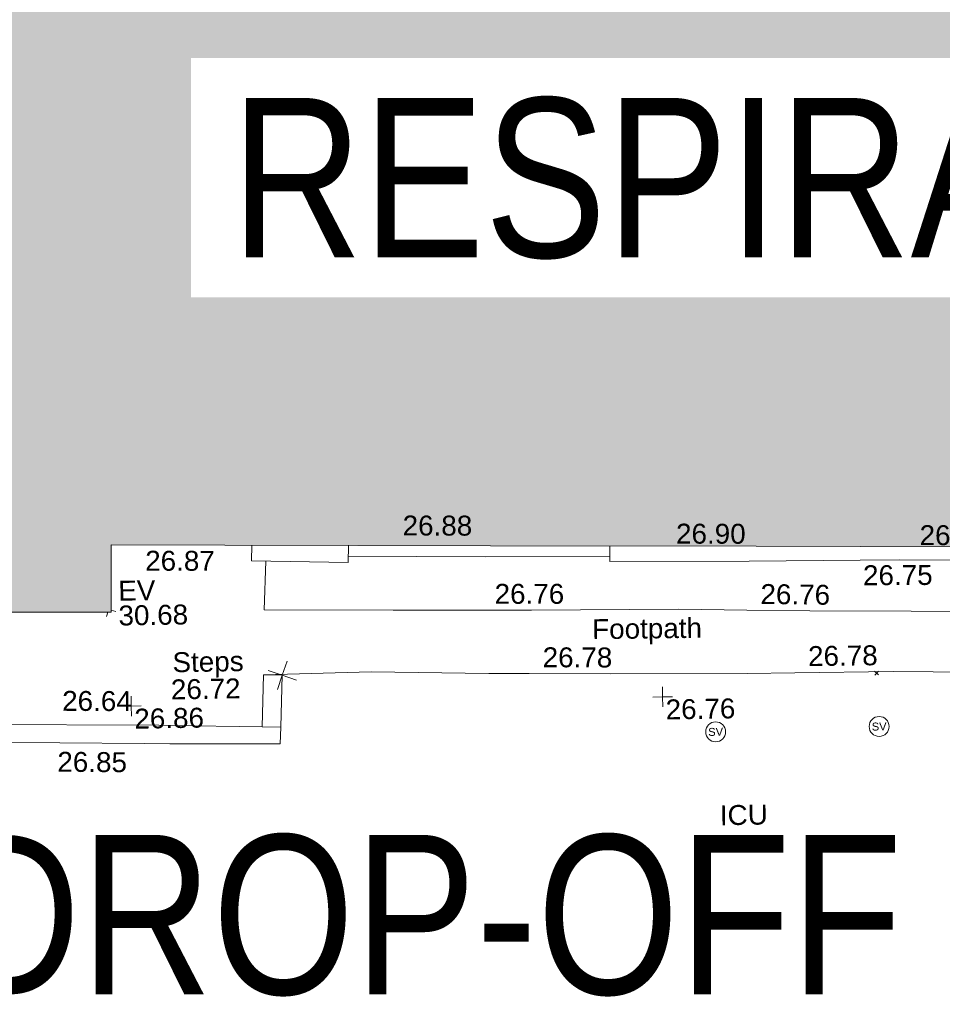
# Model space of a CAD drawing. Header units: millimetres. Extents: x -290717 to 520720, y -88450 to 287762.
# Tile 231 of 256: x 76546 to 93907, y -39666 to -21134. Entities that reach past the tile are written whole.
import ezdxf

# ---------------------------------------------------------------- set-up
doc = ezdxf.new("R2010")
doc.units = ezdxf.units.MM
doc.linetypes.add('IMPORT-UG_ELEC_STREET LIGHTING_QLB2 _2_', pattern=[2700, 1500, -300, 0, -250, 150, -300, 0, -200])
for name, color, linetype, lineweight, true_color in [('00_TOPO_EAVE', 7, 'Continuous', 9, 0x666666), ('00_TOPO_SERV_STOP_VALVE', 7, 'Continuous', 9, 0x666666), ('00_UAV_BUILDING_OUTLINE', 5, 'Continuous', 9, 0x0000ff), ('00_UAV_CONCRETE', 9, 'Continuous', 9, 0x808080), ('00_UAV_EAVE', 7, 'Continuous', 9, 0x666666), ('00_UAV_FOOTPATH', 7, 'Continuous', 9, 0xa50000), ('00_UAV_LEVEL_SPOT', 7, 'Continuous', 9, 0x666666), ('00_UAV_SERV_IC', 5, 'Continuous', 9, 0x0000ff), ('00_UAV_STEPS', 7, 'Continuous', 9, 0x666666), ('00_UAV_WALL', 7, 'Continuous', 9, 0x7c00a5), ('01_DTM_CONTOUR_MNR', 7, 'Continuous', 9, 0xa5a552), ('12333-PUM-2D-U-0001-C01 - Rev2_REVIT IMPORT_dwg', 7, 'Continuous', 9, 0x767676), ('A_RHA_Line', 7, 'Continuous', 9, 0x00a600)]:
    doc.layers.add(name, color=color, linetype=linetype, lineweight=lineweight, true_color=true_color)
for name, color, linetype, lineweight in [('A_RHA_Detail', 7, 'Continuous', 9), ('A_RHA_Text', 7, 'Continuous', 9), ('GEN-TEXT', 7, 'Continuous', 9)]:
    doc.layers.add(name, color=color, linetype=linetype, lineweight=lineweight)
doc.styles.add('Arial Narrow', font='ARIALN.TTF', dxfattribs={"height": 3000})
doc.styles.add('Swis721 Lt BT', font='swissl.ttf', dxfattribs={"height": 400})
doc.styles.add('Swis721 Lt BT_2', font='swissl.ttf', dxfattribs={"height": 375})

# ---------------------------------------------------------------- blocks, each defined once
blk = doc.blocks.new('12333-PUM-2D-U-0001-C01 - Rev2_REVIT IMPORT_dwg_MSL_Eaves_SYM_1-V104-Site Location Plan Existing')
at = {"layer": '00_TOPO_EAVE', "color": 254, "true_color": 0xcccccc}
for p, q in [((-116, -357), (-45, -139)), ((357, -116), (116, -38))]:
    blk.add_line(p, q, dxfattribs=at)
blk = doc.blocks.new('12333-PUM-2D-U-0001-C01 - Rev2_REVIT IMPORT_dwg_MSL_Sluice_Valve_SYM-2077246-Site Location Plan Existing')
at = {"layer": '00_TOPO_SERV_STOP_VALVE', "color": 254, "true_color": 0xcccccc}
blk.add_circle((0, 0), 500, dxfattribs=at)
at = {"layer": '00_TOPO_SERV_STOP_VALVE', "insert": (0, 199), "char_height": 400, "width": 785.11, "attachment_point": 2, "line_spacing_factor": 1.005062, "style": 'Swis721 Lt BT'}
blk.add_mtext('SV', dxfattribs=at)
blk = doc.blocks.new('12333-PUM-2D-U-0001-C01 - Rev2_REVIT IMPORT_dwg_MSL_Node_Linework_1-2077247-Site Location Plan Existing')
at = {"layer": '00_UAV_STEPS', "color": 254, "true_color": 0xcccccc, "flags": 128}
for points in [[(257, 705), (0, 0), (-705, 257)], [(705, -257), (0, 0), (-257, -705)]]:
    blk.add_lwpolyline(points, dxfattribs=at)
blk = doc.blocks.new('12333-PUM-2D-U-0001-C01 - Rev2_REVIT IMPORT_dwg_UAV-2077255-Site Location Plan Existing')
at = {"layer": '00_UAV_LEVEL_SPOT', "color": 254, "true_color": 0xcccccc, "flags": 128}
for points in [[(500, 0), (0, 0), (0, 500)], [(0, -500), (0, 0), (-500, 0)]]:
    blk.add_lwpolyline(points, dxfattribs=at)
blk = doc.blocks.new('12333-PUM-2D-U-0001-C01 - Rev2_REVIT IMPORT_dwg_MGS62954_T2_Galway_ITM_3d_Rev1-2077680-Site Location Plan Existing')
at = {"layer": '00_UAV_CONCRETE', "color": 254, "true_color": 0xcccccc, "flags": 128}
blk.add_lwpolyline([(533984132, 725522751), (533986716, 725522693), (533989052, 725522666)], dxfattribs=at)
at = {"layer": '00_UAV_FOOTPATH', "color": 254, "true_color": 0xcccccc, "flags": 128}
for points in [[(533982576, 725522686), (533982533, 725521771), (533984961, 725521721), (533986617, 725521691), (533987558, 725521674), (533990333, 725521643), (533991615, 725521605), (533992798, 725521569), (533996613, 725521495), (533996772, 725521492), (534001613, 725521408), (534003962, 725521367), (534006581, 725521313), (534006611, 725521312), (534010811, 725521232), (534010830, 725522032), (534010834, 725522205)], [(533982500, 725520547), (533984523, 725520567), (533986738, 725520499), (533987499, 725520483), (533989023, 725520450), (533991600, 725520415), (533992498, 725520412), (533994347, 725520405), (533996609, 725520341), (533997497, 725520325), (533998747, 725520301), (534000741, 725520228), (534002495, 725520195), (534003148, 725520183), (534004936, 725520157), (534007493, 725520095), (534010797, 725520014), (534010773, 725519155)]]:
    blk.add_lwpolyline(points, dxfattribs=at)
at = {"layer": '00_UAV_SERV_IC', "color": 254, "true_color": 0xcccccc, "flags": 128}
for points in [[(533989986, 725517529), (533990627, 725517552), (533990645, 725517057), (533990004, 725517034)], [(533985514, 725516447), (533986214, 725516458), (533986224, 725515810), (533985524, 725515799)]]:
    blk.add_lwpolyline(points, close=True, dxfattribs=at)
at = {"layer": '00_UAV_STEPS', "color": 254, "true_color": 0xcccccc, "flags": 128}
blk.add_lwpolyline([(533982456, 725519567), (533982500, 725520547), (533982851, 725520532), (533982804, 725519555)], close=True, dxfattribs=at)
at = {"layer": '00_UAV_WALL', "color": 254, "true_color": 0xcccccc, "flags": 128}
for points in [[(533984139, 725522954), (533984128, 725522633), (533982311, 725522695), (533982321, 725522990)], [(533989053, 725522858), (533989051, 725522568), (533991671, 725522528), (533993759, 725522508), (533994494, 725522500), (533996571, 725522459), (533998758, 725522408), (533999453, 725522391), (534001721, 725522353), (534003757, 725522347), (534004386, 725522345), (534006579, 725522311), (534008756, 725522251), (534008989, 725522244), (534010818, 725522206), (534010834, 725522205), (534011084, 725522196), (534011093, 725522427)], [(533963182, 725522512), (533966853, 725522441), (533968181, 725522398), (533968782, 725522378), (533968730, 725519482), (533970232, 725519469), (533973007, 725519444), (533975231, 725519405), (533977052, 725519372), (533980230, 725519290), (533980709, 725519277), (533982789, 725519240), (533982804, 725519555), (533982456, 725519567), (533980716, 725519624), (533980513, 725519631), (533977034, 725519707), (533975718, 725519729), (533973339, 725519767), (533970719, 725519815), (533969126, 725519844), (533969220, 725522661)]]:
    blk.add_lwpolyline(points, dxfattribs=at)
at = {"layer": '01_DTM_CONTOUR_MNR', "color": 254, "true_color": 0xcccccc, "flags": 128}
blk.add_lwpolyline([(533994583, 725513463), (533992430, 725514420), (533990674, 725514664), (533990430, 725514686), (533988709, 725514699), (533988430, 725514697), (533986690, 725514680), (533986430, 725514693), (533984874, 725514864), (533984430, 725514929), (533983181, 725515171), (533982430, 725515355), (533981529, 725515519), (533980430, 725515603), (533979645, 725515635), (533978430, 725515659), (533977647, 725515637)], dxfattribs=at)
at = {"xscale": 0.375, "yscale": 0.375, "zscale": 0.375}
for name, p in [('12333-PUM-2D-U-0001-C01 - Rev2_REVIT IMPORT_dwg_MSL_Eaves_SYM_1-V104-Site Location Plan Existing', (533979606, 725521827)), ('12333-PUM-2D-U-0001-C01 - Rev2_REVIT IMPORT_dwg_MSL_Node_Linework_1-2077247-Site Location Plan Existing', (533982851, 725520532)), ('12333-PUM-2D-U-0001-C01 - Rev2_REVIT IMPORT_dwg_UAV-2077255-Site Location Plan Existing', (533980000, 725520000)), ('12333-PUM-2D-U-0001-C01 - Rev2_REVIT IMPORT_dwg_UAV-2077255-Site Location Plan Existing', (533990000, 725520000)), ('12333-PUM-2D-U-0001-C01 - Rev2_REVIT IMPORT_dwg_MSL_Sluice_Valve_SYM-2077246-Site Location Plan Existing', (533990986, 725519325)), ('12333-PUM-2D-U-0001-C01 - Rev2_REVIT IMPORT_dwg_MSL_Sluice_Valve_SYM-2077246-Site Location Plan Existing', (533994064, 725519372))]:
    blk.add_blockref(name, p, dxfattribs=at)
at = {"layer": '00_UAV_BUILDING_OUTLINE', "color": 251, "true_color": 0x666666, "char_height": 375, "width": 1495.9, "attachment_point": 1, "rotation": 358.88, "line_spacing_factor": 1.005062, "style": 'Swis721 Lt BT_2'}
for s, insert in [('26.88', (533985167, 725523498)), ('26.90', (533990309, 725523255)), ('26.91', (533994891, 725523147)), ('26.87', (533980312, 725522920))]:
    blk.add_mtext(s, dxfattribs=dict(at, insert=insert))
at = {"layer": '00_UAV_EAVE', "char_height": 375, "attachment_point": 1, "line_spacing_factor": 1.005062, "style": 'Swis721 Lt BT_2'}
for s, insert, width in [('EV', (533979792, 725522363), 736.08), ('30.68', (533979788, 725521896), 1495.9)]:
    blk.add_mtext(s, dxfattribs=dict(at, insert=insert, width=width))
at = {"layer": '00_UAV_FOOTPATH', "color": 251, "true_color": 0x666666, "char_height": 375, "attachment_point": 1, "line_spacing_factor": 1.005062, "style": 'Swis721 Lt BT_2'}
for s, insert, width, rotation in [('26.76', (533986875, 725522182), 1495.9, 358.9862), ('26.76', (533991880, 725522092), 1495.9, 358.2805), ('Footpath', (533988696, 725521484), 2436.18, 359.738), ('26.78', (533987759, 725520973), 1495.9, 358.7715), ('26.78', (533992750, 725520906), 1495.9, 359.7914)]:
    blk.add_mtext(s, dxfattribs=dict(at, insert=insert, width=width, rotation=rotation))
at = {"layer": '00_UAV_LEVEL_SPOT', "char_height": 375, "width": 1495.9, "attachment_point": 1, "line_spacing_factor": 1.005062, "style": 'Swis721 Lt BT_2'}
for s, insert in [('26.86', (533980052, 725519949)), ('26.76', (533990052, 725519949))]:
    blk.add_mtext(s, dxfattribs=dict(at, insert=insert))
at = {"layer": '00_UAV_SERV_IC', "color": 251, "true_color": 0x666666, "char_height": 375, "attachment_point": 1, "line_spacing_factor": 1.005062, "style": 'Swis721 Lt BT_2'}
for s, insert, width in [('ICU', (533991037, 725517940), 1021.01), ('26.62', (533990992, 725517470), 1495.9), ('ICU', (533986419, 725516761), 1021.01), ('26.62', (533986374, 725516290), 1495.9)]:
    blk.add_mtext(s, dxfattribs=dict(at, insert=insert, width=width))
at = {"layer": '00_UAV_STEPS', "char_height": 375, "attachment_point": 1, "line_spacing_factor": 1.005062, "style": 'Swis721 Lt BT_2'}
for s, insert, width in [('Steps', (533980788, 725520999), 1552.89), ('26.72', (533980750, 725520488), 1495.9)]:
    blk.add_mtext(s, dxfattribs=dict(at, insert=insert, width=width))
at = {"layer": '00_UAV_WALL', "color": 251, "true_color": 0x666666, "char_height": 375, "width": 1495.9, "attachment_point": 1, "line_spacing_factor": 1.005062, "style": 'Swis721 Lt BT_2'}
for s, insert, rotation in [('26.75', (533993812, 725522410), 359.2829), ('26.64', (533978704, 725520310), 358.7559), ('26.85', (533978594, 725519165), 358.6167)]:
    blk.add_mtext(s, dxfattribs=dict(at, insert=insert, rotation=rotation))
blk = doc.blocks.new('12333-PUM-2D-U-0001-C01 - Rev2_REVIT IMPORT_dwg-1620468-Site Location Plan Existing')
at = {"layer": 'GEN-TEXT', "color": 253, "true_color": 0xaaaaaa}
for p, q in [((352917, -95513), (352988, -95442)), ((352988, -95513), (352917, -95442))]:
    blk.add_line(p, q, dxfattribs=at)
blk.add_blockref('12333-PUM-2D-U-0001-C01 - Rev2_REVIT IMPORT_dwg_MGS62954_T2_Galway_ITM_3d_Rev1-2077680-Site Location Plan Existing', (-533641080, -725615854))

msp = doc.modelspace()

# ---------------------------------------------------------------- hatches: boundary and pattern name
at = {"layer": 'A_RHA_Detail', "true_color": 0xc0c0c0}
h = msp.add_hatch(color=9, dxfattribs=at)
h.paths.add_polyline_path([(-80881, -68503), (-80401, -68483), (-80401, -62985), (-24475, -63009), (-24456, -50840), (-36623, -50832), (-36623, -44229), (-50959, -44214), (-50959, -42574), (-54564, -42571), (-54566, -45054), (-92409, -45027), (-92412, -49202), (-100062, -49202), (-100052, -64853), (-86121, -64853), (-86092, -62958), (-84861, -62958), (-84855, -68240), (-80871, -68240)])
h.paths.add_polyline_path([(-137239, -68462), (-132720, -68433), (-132847, -62850), (-130455, -62917), (-130498, -61356), (-117581, -61423), (-117492, -49184), (-125137, -49178), (-125134, -45033), (-163007, -45006), (-163007, -44090), (-163124, -44090), (-163123, -42384), (-166564, -42384), (-166565, -44044), (-193158, -44025), (-193195, -62864), (-137270, -62917), (-137254, -65680)])
h.paths.add_polyline_path([(120311, -32334), (120312, -31611), (133451, -31638), (133469, -19718), (121296, -19692), (121320, -8191), (112277, -8172), (112263, -14811), (78286, -14740), (78293, -8167), (76546, -8163), (69356, -8153), (69354, -9157), (68373, -9155), (68373, -13706), (69334, -13708), (69325, -16250), (66623, -16250), (66620, -17995), (65989, -17995), (65985, -19731), (57152, -19712), (57127, -31560), (70278, -31587), (70278, -32272), (78264, -32285), (78267, -31020), (112336, -31091), (112336, -32318), (119781, -32333)])
h.paths.add_polyline_path([(7504, -1791), (15482, -674), (15484, 148), (56188, 206), (56156, 14338), (18017, 14236), (17968, 34313), (21727, 34324), (21709, 40608), (18010, 40608), (17996, 45484), (9770, 45421), (3966, 45443), (3985, 14177), (1023, 14177), (-277, 14191), (-232, 5977), (-226, 194), (1220, 180), (7478, 143), (7489, -674)])
h.paths.add_polyline_path([(77756, 53), (77730, 1700), (94464, 1660), (94606, 17991), (88810, 18015), (88800, 14437), (69414, 14458), (69377, 100), (70761, 92)])
h.paths.add_polyline_path([(61252, 46454), (105775, 46473), (105768, 61853), (92285, 61853), (92309, 65784), (96107, 65768), (96060, 75209), (101085, 75072), (104988, 74765), (108404, 74364), (112009, 73787), (115645, 73050), (116891, 72762), (120209, 71893), (120865, 71704), (124136, 70670), (127436, 69481), (127820, 69395), (128274, 69332), (128732, 69307), (129190, 69320), (129645, 69372), (130095, 69461), (130535, 69588), (130963, 69751), (131376, 69950), (131771, 70182), (132163, 70461), (132496, 70742), (132821, 71065), (133117, 71414), (133384, 71787), (133617, 72179), (133817, 72591), (133983, 73018), (134112, 73458), (134204, 73907), (134258, 74362), (134273, 74820), (134251, 75277), (134190, 75731), (134091, 76179), (133955, 76617), (133783, 77041), (133576, 77450), (133336, 77840), (133064, 78209), (132762, 78554), (132432, 78872), (132077, 79161), (131698, 79420), (131300, 79646), (131094, 79746), (132146, 83110), (122788, 86283), (121604, 82800), (117096, 83871), (116842, 83526), (116121, 91222), (110238, 91274), (110194, 90435), (104988, 90486), (104973, 94310), (103746, 94310), (103840, 122852), (96365, 122932), (96350, 123952), (104556, 123902), (104607, 120249), (125503, 120134), (125662, 137657), (114480, 137699), (114382, 129150), (104644, 129188), (104578, 126217), (101184, 126159), (101265, 135959), (89967, 135989), (89928, 125824), (93631, 125841), (93581, 122932), (88697, 122905), (88679, 95739), (86378, 95739), (86378, 96178), (83280, 96201), (83274, 95736), (70170, 95733), (70166, 96272), (66675, 96257), (66655, 95756), (65785, 95756), (65888, 117471), (53473, 117488), (53434, 98570), (40649, 98570), (40610, 94406), (38854, 94410), (38849, 89464), (40612, 89518), (40665, 86258), (38372, 86306), (38370, 76901), (50938, 76944), (50923, 74599), (56485, 74589), (56485, 75195), (92465, 75233), (92646, 71767), (89811, 69363), (85313, 69361), (85313, 66907), (75210, 66903), (75210, 63816), (70819, 63816), (70819, 64253), (69457, 64253), (69456, 66902), (61303, 66899), (61305, 63970), (70500, 63970), (70500, 61853), (61246, 61849), (61252, 46455)])
h.paths.add_polyline_path([(-17153, 48569), (-17153, 60770), (-29363, 60775), (-29363, 67399), (-43507, 67405), (-43489, 69093), (-45766, 69109), (-45794, 67405), (-47272, 67404), (-47272, 66455), (-86005, 66469), (-86007, 60522), (-92663, 60522), (-92667, 50184), (-79752, 50180), (-79752, 48591), (-17158, 48569)])
h.paths.add_polyline_path([(-201056, 48629), (-138378, 48635), (-138378, 50133), (-125468, 50134), (-125469, 60566), (-132187, 60566), (-132187, 66533), (-170643, 66806), (-170643, 67739), (-200340, 67489), (-200349, 60828), (-201058, 60828), (-201057, 51102)])
h.paths.add_polyline_path([(-240052, 54769), (-239444, 54811), (-239187, 54842), (-238765, 54941), (-238382, 55122), (-237990, 55355), (-237269, 55936), (-237030, 56229), (-236793, 56569), (-236555, 57004), (-236433, 57267), (-236300, 57753), (-236251, 58017), (-236236, 58516), (-236233, 58988), (-236214, 59823), (-236364, 59821), (-236634, 60698), (-236392, 61432), (-236225, 61435), (-236202, 62638), (-232564, 62639), (-232564, 63049), (-232732, 63049), (-232860, 63458), (-232732, 63914), (-232561, 63914), (-232522, 70598), (-240629, 70599), (-240630, 72351), (-246413, 72347), (-246413, 70616), (-254450, 70619), (-254455, 70754), (-254470, 73192), (-263883, 73268), (-263902, 68261), (-263715, 68260), (-263553, 67820), (-263719, 67392), (-263914, 67392), (-263957, 58634), (-260181, 58611), (-260192, 56354), (-257185, 56339), (-257213, 57093), (-257339, 57093), (-257471, 57532), (-257339, 58062), (-257203, 58064), (-257174, 58599), (-256478, 58575), (-256478, 58789), (-256013, 58912), (-255397, 58781), (-255397, 58596), (-243810, 58586), (-243805, 58352), (-243741, 57885), (-243619, 57422), (-243424, 56944), (-243247, 56608), (-243003, 56250), (-242732, 55933), (-242372, 55603), (-242141, 55425), (-241805, 55217), (-241529, 55077), (-241101, 54917), (-240836, 54841), (-240453, 54789), (-240203, 54777)])
h.paths.add_polyline_path([(40277, 59895), (40329, 69197), (36589, 69218), (36619, 74674), (32264, 74687), (32233, 69156), (11917, 69270), (11967, 78219), (29088, 78123), (29143, 88141), (15719, 88216), (15733, 90590), (4594, 90652), (4525, 78265), (10097, 78234), (10077, 74773), (4548, 74804), (4466, 60107), (19126, 60025), (19140, 62528), (31739, 62457), (31725, 59943), (38370, 59906)])
h.paths.add_polyline_path([(-246083, 72334), (-246083, 72334), (-246208, 72334)])
h.paths.add_polyline_path([(-114575, 112178), (-114575, 112178), (-114707, 115802)])
h.paths.add_polyline_path([(-154700, 101760), (-114382, 101776), (-114382, 106927), (-113756, 106927), (-113758, 111847), (-114432, 111847), (-114432, 112178), (-114575, 112178), (-114579, 121707), (-123057, 121707), (-123069, 156453), (-119381, 156454), (-119381, 160166), (-115501, 160167), (-115503, 166207), (-132412, 166600), (-132412, 166666), (-135275, 166665), (-135275, 166628), (-135911, 166628), (-135911, 166352), (-152521, 166346), (-152518, 159143), (-150699, 159118), (-150756, 122561), (-151059, 122561), (-151061, 121302), (-154138, 121373), (-154138, 121865), (-154704, 121867), (-154689, 119352), (-154746, 119352), (-154746, 118722), (-160794, 118749), (-160794, 119411), (-163852, 119422), (-163855, 118762), (-167569, 118779), (-166635, 124395), (-166844, 124471), (-167569, 124708), (-168028, 124841), (-168631, 124991), (-169238, 125117), (-169850, 125220), (-170466, 125298), (-171089, 125352), (-171704, 125381), (-172325, 125386), (-172782, 125375), (-173402, 125337), (-174019, 125276), (-174634, 125190), (-175245, 125081), (-176047, 124896), (-176665, 124725), (-177045, 124609), (-177632, 124405), (-176665, 118819), (-177559, 118822), (-177662, 125263), (-176365, 126543), (-159462, 126320), (-157058, 128609), (-157061, 136153), (-158639, 137740), (-159352, 137740), (-161634, 140201), (-168728, 140257), (-171035, 137943), (-174184, 137943), (-176460, 140292), (-177342, 140292), (-177342, 140358), (-183429, 140356), (-185922, 137917), (-185922, 131757), (-186907, 131757), (-187725, 130810), (-187724, 127376), (-186481, 126305), (-186479, 122327), (-185176, 121059), (-180304, 121059), (-180304, 118802), (-193555, 118802), (-193555, 133118), (-192594, 133118), (-192594, 134201), (-192225, 134201), (-192226, 136615), (-192595, 136615), (-192595, 137734), (-193589, 137734), (-193589, 147475), (-193163, 147493), (-192607, 147551), (-192360, 147590), (-192200, 147617), (-191883, 147683), (-191569, 147762), (-191020, 147932), (-190951, 147956), (-190648, 148071), (-190350, 148198), (-190057, 148336), (-189770, 148486), (-189375, 148717), (-189133, 148873), (-188868, 149059), (-188610, 149255), (-188355, 149465), (-188080, 149714), (-187885, 149902), (-187538, 150274), (-187446, 150378), (-187241, 150629), (-187046, 150888), (-186862, 151154), (-186546, 151670), (-186524, 151707), (-163675, 151670), (-163688, 148134), (-157304, 148136), (-157304, 155760), (-157557, 155765), (-157556, 166678), (-187009, 166700), (-187013, 162054), (-188707, 162045), (-188706, 155022), (-188738, 154651), (-188799, 154283), (-188857, 154035), (-188966, 153679), (-189103, 153333), (-189266, 152998), (-189455, 152677), (-189645, 152421), (-189917, 152104), (-190213, 151809), (-190531, 151539), (-190869, 151294), (-191225, 151076), (-191598, 150887), (-192093, 150683), (-192485, 150570), (-192904, 150482), (-193187, 150441), (-193594, 150407), (-193595, 151460), (-205369, 151455), (-205354, 113350), (-207187, 113349), (-207184, 105991), (-205313, 105991), (-205311, 101770), (-175489, 101781), (-175489, 110890), (-154703, 110898), (-154701, 103310)])
h.paths.add_polyline_path([(193736, 113048), (208865, 114991), (208976, 114127), (216448, 115086), (216039, 118272), (232649, 120405), (233426, 114352), (240632, 115278), (239855, 121330), (256407, 123456), (257092, 118089), (264572, 119041), (261878, 138525), (259179, 138222), (259197, 137439), (254686, 136897), (255413, 131315), (240853, 129522), (239771, 137919), (240650, 138010), (240062, 142777), (239166, 142685), (237631, 151018), (266173, 154561), (271297, 142612), (276532, 144861), (274942, 148528), (302075, 160135), (300216, 164320), (301528, 164907), (300405, 167478), (299017, 166946), (295627, 174519), (294333, 177537), (287289, 174519), (289428, 169661), (272957, 162557), (271943, 164897), (267016, 162764), (268502, 159357), (265200, 157946), (226856, 153147), (227510, 148852), (228281, 141179), (227302, 141050), (227895, 136433), (228749, 136524), (229602, 128024), (217691, 126494), (217642, 126874), (215139, 126553), (215195, 126113), (215016, 126090), (214841, 127450), (192259, 124549), (193486, 114991)])
h.paths.add_polyline_path([(-78076, 117606), (-78076, 117610), (-78070, 129486), (-74723, 129478), (-74723, 125436), (-48016, 125380), (-47997, 135873), (-61198, 135902), (-74715, 135924), (-74724, 131865), (-78070, 131873), (-78063, 149550), (-58292, 149542), (-58292, 148946), (-37708, 148938), (-37708, 159740), (-44148, 159743), (-44148, 162961), (-49830, 162961), (-49831, 160632), (-78494, 160644), (-78494, 161615), (-78739, 161615), (-78692, 168188), (-90845, 168127), (-90963, 152687), (-89065, 152686), (-89080, 117610), (-78375, 117606)])
h.paths.add_polyline_path([(69255, 129236), (69260, 136168), (86068, 136131), (86009, 164703), (58790, 164724), (58790, 170119), (54460, 170122), (54457, 166153), (47042, 166159), (47041, 164669), (39173, 164675), (39173, 164079), (17015, 164095), (17002, 147267), (12660, 147267), (12654, 139138), (17031, 139135), (17025, 129935), (39191, 129919), (39191, 129258), (69014, 129236)])
h.paths.add_polyline_path([(39266, 139468), (33051, 139484), (33088, 153428), (39278, 153412), (39278, 152830), (43058, 152820), (43025, 140093), (39267, 140093)])
h.paths.add_polyline_path([(1980, 189123), (18699, 189180), (18678, 195254), (24349, 195273), (24335, 199551), (28830, 199566), (28798, 208816), (24335, 208806), (24334, 209113), (16812, 209088), (16807, 208844), (6772, 208809), (6797, 201489), (-8471, 201437), (-8471, 200429), (-11856, 200418), (-11824, 190892), (-7615, 190905), (-7615, 190171), (-4609, 190169), (-4608, 190917), (1973, 190939), (1977, 189837)])
h.paths.add_polyline_path([(-20506, 190640), (-20122, 206347), (-41550, 207015), (-41462, 210450), (-31391, 210152), (-31079, 223863), (-44305, 224231), (-44491, 211866), (-47510, 211943), (-47723, 203659), (-47076, 203635), (-47175, 199532), (-46801, 199520), (-46874, 195479), (-44600, 195425), (-44686, 192243), (-38074, 192136), (-38104, 191127), (-21538, 190669)])
h.paths.add_polyline_path([(16801, 195962), (9657, 196015), (9644, 199514), (11632, 199486), (11632, 203322), (16807, 203391), (16801, 195984)])
h.paths.add_polyline_path([(122085, 200536), (122088, 206386), (125211, 206386), (125211, 206646), (126203, 206646), (126203, 207041), (130401, 206979), (130444, 209883), (126203, 209946), (126203, 214624), (127365, 214624), (127365, 225380), (126160, 225380), (126207, 241475), (119483, 241496), (119479, 246182), (109944, 246175), (109953, 233033), (115001, 233033), (115000, 208653), (112026, 208653), (112024, 200539), (122025, 200536)])
h.paths.add_polyline_path([(30087, 200987), (38031, 201029), (38031, 202923), (38110, 202923), (38067, 208828), (38013, 208828), (38012, 209013), (30045, 208970), (30061, 205986)])
h.paths.add_polyline_path([(195986, 205662), (202897, 206052), (202677, 209946), (195766, 209555)])
h.paths.add_polyline_path([(-91652, 206393), (-79454, 206433), (-79629, 238246), (-68904, 238215), (-68919, 246314), (-68757, 246313), (-68755, 246639), (-79620, 246651), (-79607, 247344), (-82155, 247318), (-82155, 247488), (-91641, 247473), (-91639, 246846), (-131470, 246641), (-131470, 250160), (-142857, 250177), (-142864, 246220), (-165119, 246272), (-165040, 253908), (-178677, 253930), (-178700, 238177), (-138599, 238209), (-138548, 206628), (-126647, 206572), (-126667, 234826), (-124963, 234826), (-124969, 234688), (-91596, 234664), (-91651, 207156)])
h.paths.add_polyline_path([(142124, 209114), (152768, 209127), (152745, 227013), (142101, 226999), (142122, 210583)])
h.paths.add_polyline_path([(168999, 209275), (169027, 226860), (161687, 226877), (161648, 209291), (168847, 209275)])
h.paths.add_polyline_path([(49761, 218477), (49794, 223316), (41274, 223363), (41274, 223291), (32187, 223352), (32202, 225553), (20082, 225635), (20035, 218708), (31566, 218630), (31566, 218599), (49547, 218478)])
h.paths.add_polyline_path([(162362, 234154), (162367, 241590), (135261, 241631), (135249, 234198), (160249, 234157)])
h.paths.add_polyline_path([(176459, 246710), (176516, 252173), (168884, 252253), (168935, 257069), (164355, 257117), (164296, 251512), (164417, 251511), (164368, 246837), (172300, 246753)])

# ---------------------------------------------------------------- linework, layer by layer
at = {"layer": 'A_RHA_Line', "color": 7}
for p, q in [((78264, -32288), (78267, -31020)), ((78267, -31020), (80404, -31024)), ((80404, -31024), (85404, -31035)), ((85404, -31035), (90404, -31045)), ((90404, -31045), (95404, -31056)), ((71670, -32275), (76670, -32285)), ((76670, -32285), (78264, -32288))]:
    msp.add_line(p, q, dxfattribs=at)

# ---------------------------------------------------------------- block references
at = {"layer": '12333-PUM-2D-U-0001-C01 - Rev2_REVIT IMPORT_dwg', "color": 254, "linetype": 'IMPORT-UG_ELEC_STREET LIGHTING_QLB2 _2_', "true_color": 0xffd4d4, "rotation": 0.9999999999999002}
msp.add_blockref('12333-PUM-2D-U-0001-C01 - Rev2_REVIT IMPORT_dwg-1620468-Site Location Plan Existing', (-261895, 55870), dxfattribs=at)

# ---------------------------------------------------------------- next in the draw order: texts
at = {"layer": 'A_RHA_Text', "lineweight": 35, "char_height": 3000, "attachment_point": 1, "style": 'Arial Narrow', "bg_fill": 3, "box_fill_scale": 1.25, "bg_fill_color": 256, "bg_fill_true_color": 13158600, "bg_fill_transparency": 0}
for s, insert, width in [('RESPIRATORY CENTRE', (80522, -22608), 48742.6), ('DROP-OFF', (75210, -36478), 21966.24)]:
    msp.add_mtext(s, dxfattribs=dict(at, insert=insert, width=width))

# ---------------------------------------------------------------- next in the draw order: texts
at = {"layer": 'A_RHA_Text', "lineweight": 35, "insert": (75210, -36478), "char_height": 3000, "width": 21966.24, "attachment_point": 1, "style": 'Arial Narrow', "bg_fill": 3, "box_fill_scale": 1.25, "bg_fill_color": 256, "bg_fill_true_color": 13158600, "bg_fill_transparency": 0}
msp.add_mtext('DROP-OFF', dxfattribs=at)

doc.saveas('drawing.dxf')
